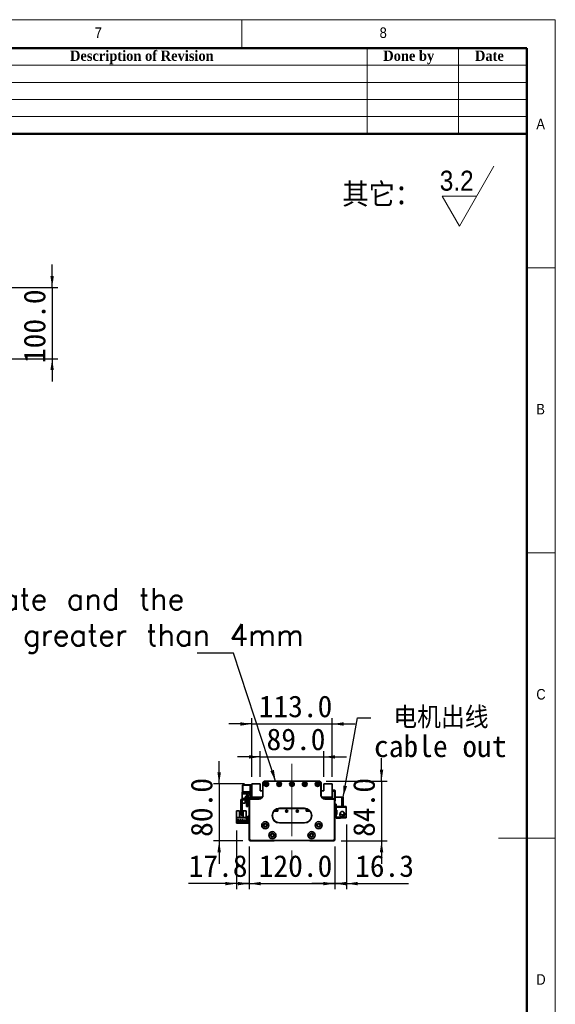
# Model space of a CAD drawing. Header units: millimetres. Extents: x 40 to 3320, y 40 to 2336.
# Tile 11 of 11: x 2568 to 3320, y 955 to 2336. Entities that reach past the tile are written whole.
import ezdxf

# ---------------------------------------------------------------- set-up
doc = ezdxf.new("R2010")
doc.units = ezdxf.units.MM
doc.header["$LTSCALE"] = 8
doc.linetypes.add('CENTERX2', pattern=[20.32, 12.7, -2.54, 2.54, -2.54])
doc.layers.add('黑色实线', color=7, linetype='Continuous')
doc.styles.add('SLDTEXTSTYLE0', font='Gothic.ttf', dxfattribs={"width": 0.913, "bigfont": 'bigfont'})
doc.styles.add('SLDTEXTSTYLE1', font='Gothic.ttf', dxfattribs={"width": 0.913})
doc.styles.add('SLDTEXTSTYLE2', font='timesbd.ttf', dxfattribs={"width": 0.933})
doc.styles.add('SLDTEXTSTYLE8', font='txt')
doc.styles.add('SLDTEXTSTYLE9', font='txt', dxfattribs={"bigfont": 'bigfont'})
doc.dimstyles.new('SLDDIMSTYLE0', dxfattribs={"dimtxt": 30.4, "dimasz": 16, "dimexe": 0, "dimexo": 0.0625, "dimgap": 7.6, "dimtad": 2, "dimdec": 1, "dimrnd": 1e-09, "dimzin": 4, "dimdsep": 46, "dimtxsty": 'SLDTEXTSTYLE8', "dimsah": 1, "dimcen": 0.09, "dimadec": 0, "dimazin": 1, "dimtfac": 1, "dimtdec": 1, "dimtmove": 0, "dimatfit": 0, "dimfxl": 0, "dimfrac": 2, "dimtolj": 1, "dimtzin": 12, "dimarcsym": 0})
doc.dimstyles.new('SLDDIMSTYLE1', dxfattribs={"dimtxt": 30.4, "dimasz": 16, "dimexe": 0, "dimexo": 0.0625, "dimgap": 7.6, "dimtad": 2, "dimdec": 1, "dimrnd": 1e-09, "dimzin": 12, "dimdsep": 46, "dimtxsty": 'SLDTEXTSTYLE8', "dimsah": 1, "dimcen": 0.09, "dimadec": 0, "dimazin": 3, "dimtfac": 1, "dimtdec": 1, "dimtmove": 0, "dimatfit": 0, "dimfxl": 0, "dimfrac": 2, "dimtolj": 1, "dimtzin": 12, "dimarcsym": 0})
doc.dimstyles.new('SLDDIMSTYLE2', dxfattribs={"dimtxt": 0.18, "dimasz": 16, "dimexe": 0, "dimexo": 0.0625, "dimgap": 0, "dimtad": 0, "dimtih": 1, "dimtoh": 1, "dimdec": 0, "dimrnd": 1e-09, "dimzin": 0, "dimdsep": 46, "dimtxsty": 'Standard', "dimsah": 1, "dimcen": 0.09, "dimadec": 0, "dimazin": 0, "dimtfac": 16, "dimtdec": 0, "dimtofl": 0, "dimtmove": 0, "dimatfit": 3, "dimfxl": 0, "dimfrac": 2, "dimtolj": 1, "dimtzin": 0, "dimarcsym": 0})

# ---------------------------------------------------------------- blocks, each defined once
blk = doc.blocks.new('SW_SFSYMBOL_0')
at = {"color": 0, "linetype": 'Continuous', "lineweight": 18}
for p, q in [((27.5, -42), (76, 42)), ((27.5, -42), (3.2, 0)), ((51.7, 0), (3.2, 0))]:
    blk.add_line(p, q, dxfattribs=at)
at = {"color": 0, "linetype": 'Continuous', "lineweight": 18, "insert": (0, 35.8), "char_height": 28, "attachment_point": 1, "style": 'SLDTEXTSTYLE1'}
blk.add_mtext('3.2', dxfattribs=at)
blk = doc.blocks.new('_D')
at = {"layer": '黑色实线'}
for p, q in [((2890.3, 1176.4), (2890.3, 1116.2)), ((3010.3, 1176.4), (3010.3, 1116.2)), ((2890.3, 1124.2), (2858.3, 1124.2)), ((2890.3, 1124.2), (3010.3, 1124.2)), ((3010.3, 1124.2), (3042.3, 1124.2))]:
    blk.add_line(p, q, dxfattribs=at)
for points in [[(2890.3, 1124.2), (2874.3, 1126.6), (2874.3, 1121.8)], [(3010.3, 1124.2), (3026.3, 1121.8), (3026.3, 1126.6)]]:
    blk.add_solid(points, dxfattribs=at)
at = {"layer": '黑色实线', "insert": (2903.5, 1164.1), "char_height": 30.4, "attachment_point": 1, "style": 'SLDTEXTSTYLE8'}
blk.add_mtext('120.0', dxfattribs=at)
blk = doc.blocks.new('_D_1')
at = {"layer": '黑色实线'}
for p, q in [((2872.5, 1198.6), (2872.5, 1116.2)), ((2890.3, 1176.4), (2890.3, 1116.2)), ((2872.5, 1124.2), (2805.1, 1124.2)), ((2872.5, 1124.2), (2890.3, 1124.2)), ((2890.3, 1124.2), (2922.3, 1124.2))]:
    blk.add_line(p, q, dxfattribs=at)
for points in [[(2872.5, 1124.2), (2856.5, 1126.6), (2856.5, 1121.8)], [(2890.3, 1124.2), (2906.3, 1121.8), (2906.3, 1126.6)]]:
    blk.add_solid(points, dxfattribs=at)
at = {"layer": '黑色实线', "insert": (2805.1, 1164.1), "char_height": 30.4, "attachment_point": 1, "style": 'SLDTEXTSTYLE8'}
blk.add_mtext('17.8', dxfattribs=at)
blk = doc.blocks.new('_D_2')
at = {"layer": '黑色实线'}
for p, q in [((3076, 1268.1), (3076, 1300.1)), ((2998.4, 1268.1), (3084, 1268.1)), ((3076, 1268.1), (3076, 1184.1)), ((3019.4, 1184.1), (3084, 1184.1)), ((3076, 1184.1), (3076, 1152.1))]:
    blk.add_line(p, q, dxfattribs=at)
for points in [[(3076, 1268.1), (3078.4, 1284.1), (3073.6, 1284.1)], [(3076, 1184.1), (3073.6, 1168.1), (3078.4, 1168.1)]]:
    blk.add_solid(points, dxfattribs=at)
at = {"layer": '黑色实线', "insert": (3036.1, 1189.7), "char_height": 30.4, "attachment_point": 1, "rotation": 90, "style": 'SLDTEXTSTYLE8'}
blk.add_mtext('84.0', dxfattribs=at)
blk = doc.blocks.new('_D_3')
at = {"layer": '黑色实线'}
for p, q in [((2848, 1264.1), (2848, 1296.1)), ((2883.6, 1264.1), (2840, 1264.1)), ((2848, 1264.1), (2848, 1184.1)), ((2881.1, 1184.1), (2840, 1184.1)), ((2848, 1184.1), (2848, 1152.1))]:
    blk.add_line(p, q, dxfattribs=at)
for points in [[(2848, 1264.1), (2850.4, 1280.1), (2845.6, 1280.1)], [(2848, 1184.1), (2845.6, 1168.1), (2850.4, 1168.1)]]:
    blk.add_solid(points, dxfattribs=at)
at = {"layer": '黑色实线', "insert": (2808.1, 1189.7), "char_height": 30.4, "attachment_point": 1, "rotation": 90, "style": 'SLDTEXTSTYLE8'}
blk.add_mtext('80.0', dxfattribs=at)
blk = doc.blocks.new('_D_4')
at = {"layer": '黑色实线'}
for p, q in [((2893.8, 1274.2), (2893.8, 1356.1)), ((3006.8, 1274.2), (3006.8, 1356.1)), ((2893.8, 1348.1), (2861.8, 1348.1)), ((2893.8, 1348.1), (3006.8, 1348.1)), ((3006.8, 1348.1), (3038.8, 1348.1))]:
    blk.add_line(p, q, dxfattribs=at)
for points in [[(2893.8, 1348.1), (2877.8, 1350.5), (2877.8, 1345.7)], [(3006.8, 1348.1), (3022.8, 1345.7), (3022.8, 1350.5)]]:
    blk.add_solid(points, dxfattribs=at)
at = {"layer": '黑色实线', "insert": (2903.5, 1388), "char_height": 30.4, "attachment_point": 1, "style": 'SLDTEXTSTYLE8'}
blk.add_mtext('113.0', dxfattribs=at)
blk = doc.blocks.new('_D_5')
at = {"layer": '黑色实线'}
for p, q in [((2905.8, 1301.9), (2873.8, 1301.9)), ((2905.8, 1274.2), (2905.8, 1309.9)), ((2905.8, 1301.9), (2994.8, 1301.9)), ((2994.8, 1274.2), (2994.8, 1309.9)), ((2994.8, 1301.9), (3026.8, 1301.9))]:
    blk.add_line(p, q, dxfattribs=at)
for points in [[(2905.8, 1301.9), (2889.8, 1304.3), (2889.8, 1299.5)], [(2994.8, 1301.9), (3010.8, 1299.5), (3010.8, 1304.3)]]:
    blk.add_solid(points, dxfattribs=at)
at = {"layer": '黑色实线', "insert": (2914.5, 1341.8), "char_height": 30.4, "attachment_point": 1, "style": 'SLDTEXTSTYLE8'}
blk.add_mtext('89.0', dxfattribs=at)
blk = doc.blocks.new('_D_6')
at = {"layer": '黑色实线'}
for p, q in [((3026.6, 1207.2), (3026.6, 1116.2)), ((3010.3, 1174.9), (3010.3, 1116.2)), ((3010.3, 1124.2), (2978.3, 1124.2)), ((3026.6, 1124.2), (3010.3, 1124.2)), ((3026.6, 1124.2), (3113.8, 1124.2))]:
    blk.add_line(p, q, dxfattribs=at)
for points in [[(3010.3, 1124.2), (2994.3, 1126.6), (2994.3, 1121.8)], [(3026.6, 1124.2), (3042.6, 1121.8), (3042.6, 1126.6)]]:
    blk.add_solid(points, dxfattribs=at)
at = {"layer": '黑色实线', "insert": (3038.9, 1164.1), "char_height": 30.4, "attachment_point": 1, "style": 'SLDTEXTSTYLE8'}
blk.add_mtext('16.3', dxfattribs=at)
blk = doc.blocks.new('SW_NOTE_3')
at = {"layer": '黑色实线', "color": 0, "char_height": 30.4, "attachment_point": 1}
for s, insert, style in [(' 电机出线', (4.6, 15.8), 'SLDTEXTSTYLE9'), ('cable out', (4.6, -24.4), 'SLDTEXTSTYLE8')]:
    blk.add_mtext(s, dxfattribs=dict(at, insert=insert, style=style))
blk = doc.blocks.new('SW_NOTE_4')
at = {"layer": '黑色实线', "color": 0, "insert": (-996.1, 91.2), "char_height": 30.4, "attachment_point": 1, "style": 'SLDTEXTSTYLE9'}
blk.add_mtext('The distance between the load plate and the \\Psteel belt protection belt shall be greater than 4mm', dxfattribs=at)
blk = doc.blocks.new('_D_9')
at = {"layer": '黑色实线'}
for p, q in [((2613.5, 1960.4), (2613.5, 1992.4)), ((2455.7, 1960.4), (2621.5, 1960.4)), ((2613.5, 1960.4), (2613.5, 1860.4)), ((2455.7, 1860.4), (2621.5, 1860.4)), ((2613.5, 1860.4), (2613.5, 1828.4))]:
    blk.add_line(p, q, dxfattribs=at)
for points in [[(2613.5, 1960.4), (2615.9, 1976.4), (2611.1, 1976.4)], [(2613.5, 1860.4), (2611.1, 1844.4), (2615.9, 1844.4)]]:
    blk.add_solid(points, dxfattribs=at)
at = {"layer": '黑色实线', "insert": (2573.6, 1854.3), "char_height": 30.4, "attachment_point": 1, "rotation": 90, "style": 'SLDTEXTSTYLE8'}
blk.add_mtext('100.0', dxfattribs=at)

msp = doc.modelspace()

# ---------------------------------------------------------------- linework, layer by layer
at = {"color": 7, "linetype": 'Continuous', "lineweight": 18}
for p, q in [((3320, 2336), (40, 2336)), ((2880, 2296), (2880, 2336)), ((3320, 40), (3320, 2336)), ((80, 2296), (3280, 2296)), ((3056, 2296), (3056, 2176)), ((3184, 2296), (3184, 2176)), ((3280, 2296), (3280, 2176)), ((3280, 2296), (3280, 80)), ((2320, 2272), (3280, 2272)), ((2320, 2248), (3280, 2248)), ((2320, 2224), (3280, 2224)), ((2320, 2200), (3280, 2200)), ((3320, 1988), (3280, 1988)), ((3280, 1588), (3320, 1588)), ((3320, 1188), (3240, 1188))]:
    msp.add_line(p, q, dxfattribs=at)
at = {"color": 7, "linetype": 'Continuous', "lineweight": 50}
for p, q in [((3280, 2296), (80, 2296)), ((3280, 2296), (3280, 80)), ((3280, 2176), (2320, 2176))]:
    msp.add_line(p, q, dxfattribs=at)
at = {"color": 7, "linetype": 'Continuous', "lineweight": 35}
for p, q in [((2881.05, 1262.56), (2880.75, 1262.26)), ((2881.05, 1262.26), (2880.75, 1262.14)), ((2880.75, 1262.14), (2880.75, 1262.26)), ((2880.75, 1252.99), (2880.75, 1262.14)), ((2881.05, 1262.56), (2881.05, 1262.26)), ((2881.05, 1262.56), (2891.75, 1262.56)), ((2891.75, 1262.26), (2881.05, 1262.26)), ((2881.05, 1262.26), (2881.05, 1252.86)), ((2891.75, 1261.56), (2891.75, 1262.56)), ((2891.75, 1262.56), (2893.75, 1262.56)), ((2893.75, 1261.56), (2891.75, 1261.56)), ((2891.75, 1261.56), (2891.75, 1253.06)), ((2893.75, 1264.06), (2893.75, 1245.56)), ((2905.75, 1264.06), (2893.75, 1264.06)), ((2905.75, 1254.56), (2905.75, 1264.06)), ((2909.23, 1265.26), (2909.23, 1263.26)), ((2909.23, 1265.26), (2909.26, 1265.26)), ((2909.23, 1263.26), (2909.25, 1263.26)), ((2909.25, 1265.06), (2909.55, 1265.06)), ((2909.25, 1248.06), (2909.25, 1265.06)), ((2909.55, 1265.06), (2909.55, 1248.06)), ((2912.25, 1268.06), (2912.25, 1267.76)), ((2912.25, 1268.06), (2988.25, 1268.06)), ((2988.25, 1267.76), (2912.25, 1267.76)), ((2988.25, 1268.06), (2988.25, 1267.76)), ((2991.25, 1265.06), (2990.95, 1265.06)), ((2990.95, 1248.06), (2990.95, 1265.06)), ((2991.25, 1265.26), (2991.28, 1265.26)), ((2991.25, 1265.06), (2991.25, 1248.06)), ((2991.28, 1263.26), (2991.25, 1263.26)), ((2991.28, 1265.26), (2991.28, 1263.26)), ((2994.75, 1264.06), (2994.75, 1254.56)), ((3006.75, 1264.06), (2994.75, 1264.06)), ((3006.75, 1245.56), (3006.75, 1264.06)), ((2880.45, 1249.96), (2880.45, 1252.56)), ((2880.45, 1252.56), (2891.75, 1252.56)), ((2880.45, 1249.96), (2888.11, 1249.96)), ((2880.45, 1243.31), (2880.45, 1249.96)), ((2881.05, 1252.86), (2880.75, 1252.99)), ((2880.75, 1252.86), (2880.75, 1252.99)), ((2880.75, 1252.86), (2881.05, 1252.56)), ((2881.05, 1252.86), (2891.75, 1252.86)), ((2881.05, 1252.86), (2881.05, 1252.56)), ((2890.25, 1243.56), (2881.75, 1243.56)), ((2884.75, 1246.06), (2886.25, 1246.06)), ((2884.75, 1243.56), (2884.75, 1246.06)), ((2886.25, 1246.58), (2886.25, 1243.56)), ((2888.25, 1246.56), (2888.25, 1243.56)), ((2888.25, 1246.06), (2889.75, 1246.06)), ((2889.75, 1246.06), (2889.75, 1243.56)), ((2891.75, 1253.06), (2893.75, 1253.06)), ((2891.75, 1252.06), (2891.75, 1253.06)), ((2891.75, 1252.06), (2891.75, 1245.06)), ((2893.75, 1252.06), (2891.75, 1252.06)), ((2891.75, 1242.76), (2891.75, 1243.06)), ((2891.75, 1243.06), (2904.25, 1243.06)), ((2893.75, 1245.56), (2908.58, 1245.56)), ((2893.75, 1245.56), (2893.75, 1245.06)), ((2894.05, 1243.06), (2894.05, 1245.56)), ((2894.75, 1244.56), (2895.75, 1245.56)), ((2894.75, 1244.56), (2894.75, 1243.06)), ((2895.35, 1243.51), (2896.3, 1244.46)), ((2895.35, 1243.06), (2895.35, 1243.51)), ((2907.72, 1244.46), (2896.3, 1244.46)), ((2904.25, 1242.76), (2904.25, 1243.06)), ((2909.25, 1254.56), (2905.75, 1254.56)), ((2906.67, 1245.56), (2906.88, 1245.36)), ((2908.25, 1245.06), (2907.59, 1245.06)), ((2909.55, 1248.06), (2909.25, 1248.06)), ((2991.25, 1248.06), (2990.95, 1248.06)), ((2994.75, 1254.56), (2991.25, 1254.56)), ((2991.92, 1245.56), (3006.75, 1245.56)), ((2992.92, 1245.06), (2992.25, 1245.06)), ((3004.21, 1244.46), (2992.78, 1244.46)), ((2993.83, 1245.56), (2993.63, 1245.36)), ((2993.63, 1245.36), (2993.83, 1245.56)), ((2993.63, 1245.36), (2993.63, 1245.36)), ((2996.25, 1243.06), (2996.25, 1242.76)), ((2996.25, 1243.06), (3008.75, 1243.06)), ((3004.21, 1244.46), (3005.16, 1243.51)), ((3005.76, 1244.56), (3004.76, 1245.56)), ((3005.16, 1243.06), (3005.16, 1243.51)), ((3007.25, 1244.56), (3005.76, 1244.56)), ((3005.76, 1243.06), (3005.76, 1244.56)), ((3006.75, 1255.06), (3010.45, 1255.06)), ((3010.45, 1254.06), (3006.75, 1254.06)), ((3006.75, 1252.56), (3007.25, 1252.56)), ((3007.25, 1245.56), (3006.75, 1245.56)), ((3007.25, 1252.56), (3007.25, 1244.56)), ((3008.75, 1243.06), (3008.75, 1242.76)), ((3010.45, 1254.06), (3010.45, 1255.06)), ((3010.45, 1255.06), (3010.75, 1254.76)), ((3010.45, 1241.06), (3010.45, 1254.06)), ((3010.75, 1253.94), (3010.45, 1254.06)), ((3010.75, 1254.76), (3010.75, 1253.94)), ((3010.75, 1253.94), (3010.75, 1241.19)), ((3020.15, 1245.56), (3010.75, 1245.56)), ((3020.15, 1232.56), (3020.15, 1245.56)), ((3020.15, 1245.56), (3022.15, 1245.56)), ((3022.15, 1245.56), (3022.15, 1232.56)), ((2878.25, 1240.06), (2878.25, 1221.06)), ((2880.25, 1240.06), (2880.25, 1221.06)), ((2880.45, 1237.06), (2880.45, 1240.81)), ((2884.75, 1237.06), (2880.45, 1237.06)), ((2890.25, 1241.56), (2881.75, 1241.56)), ((2884.75, 1237.06), (2884.75, 1241.56)), ((2886.25, 1241.56), (2886.25, 1240.56)), ((2886.25, 1240.56), (2888.25, 1240.56)), ((2886.25, 1232.56), (2886.25, 1240.56)), ((2888.25, 1232.56), (2886.25, 1232.56)), ((2888.25, 1241.56), (2888.25, 1240.56)), ((2888.25, 1240.56), (2888.25, 1232.56)), ((2889.75, 1241.56), (2889.75, 1237.06)), ((2890.25, 1237.06), (2889.75, 1237.06)), ((2890.55, 1241.56), (2890.25, 1241.56)), ((2890.25, 1186.56), (2890.25, 1241.56)), ((2890.55, 1241.56), (2890.55, 1186.69)), ((2904.25, 1242.76), (2891.75, 1242.76)), ((2930.25, 1225.66), (2930.25, 1229.25)), ((2932.75, 1229.86), (2967.75, 1229.86)), ((2932.75, 1229.86), (2932.75, 1229.56)), ((2967.75, 1229.56), (2932.75, 1229.56)), ((2967.75, 1229.86), (2967.75, 1229.56)), ((2970.25, 1229.25), (2970.25, 1225.66)), ((3008.75, 1242.76), (2996.25, 1242.76)), ((3009.95, 1186.69), (3009.95, 1241.56)), ((3010.25, 1241.56), (3009.95, 1241.56)), ((3010.25, 1241.56), (3010.25, 1186.56)), ((3010.25, 1241.06), (3010.45, 1241.06)), ((3010.45, 1240.06), (3010.25, 1240.06)), ((3012.15, 1235.56), (3010.25, 1235.56)), ((3010.75, 1241.19), (3010.45, 1241.06)), ((3010.45, 1240.06), (3010.45, 1241.06)), ((3010.75, 1240.36), (3010.45, 1240.06)), ((3010.75, 1241.19), (3010.75, 1240.36)), ((3012.15, 1232.56), (3012.15, 1235.56)), ((3020.15, 1232.56), (3012.15, 1232.56)), ((3012.15, 1232.56), (3012.15, 1231.36)), ((3012.15, 1227.36), (3012.15, 1231.36)), ((3012.15, 1231.36), (3026.55, 1231.36)), ((3018.15, 1232.56), (3018.15, 1232.36)), ((3026.55, 1232.36), (3018.15, 1232.36)), ((3022.15, 1232.56), (3020.15, 1232.56)), ((3026.55, 1232.36), (3026.55, 1231.36)), ((3026.55, 1231.36), (3026.55, 1217.36)), ((2872.45, 1226.26), (2876.75, 1226.26)), ((2872.45, 1226.26), (2872.45, 1216.96)), ((2886.05, 1216.96), (2872.45, 1216.96)), ((2872.45, 1216.96), (2872.45, 1210.76)), ((2876.75, 1217.26), (2876.75, 1226.26)), ((2881.75, 1217.26), (2876.75, 1217.26)), ((2878.25, 1221.06), (2880.25, 1221.06)), ((2878.25, 1220.06), (2878.25, 1221.06)), ((2880.25, 1220.06), (2878.25, 1220.06)), ((2880.25, 1221.06), (2880.25, 1220.06)), ((2881.75, 1226.26), (2881.75, 1217.26)), ((2881.75, 1226.26), (2886.05, 1226.26)), ((2886.05, 1226.26), (2886.05, 1216.96)), ((2886.05, 1210.76), (2886.05, 1216.96)), ((2888.25, 1217.76), (2888.25, 1218.76)), ((2888.25, 1218.76), (2890.25, 1218.76)), ((2890.25, 1217.76), (2888.25, 1217.76)), ((2888.25, 1209.76), (2888.25, 1217.76)), ((2924.83, 1225.66), (2930.25, 1225.66)), ((2924.91, 1225.76), (2930.25, 1225.76)), ((2927.51, 1226.06), (2925.15, 1226.06)), ((2928.15, 1226.7), (2927.51, 1226.06)), ((2927.65, 1226.06), (2927.51, 1226.06)), ((2927.65, 1226.06), (2928.75, 1227.16)), ((2928.15, 1226.7), (2928.15, 1228.44)), ((2928.75, 1227.16), (2928.75, 1228.73)), ((2970.25, 1225.76), (2975.6, 1225.76)), ((2970.25, 1225.66), (2975.68, 1225.66)), ((2971.25, 1228.93), (2971.25, 1225.76)), ((2972.06, 1228.59), (2972.06, 1226.86)), ((2972.06, 1228.59), (2972.06, 1226.86)), ((2972.06, 1226.86), (2972.86, 1226.06)), ((2972.06, 1226.86), (2972.06, 1226.86)), ((2972.86, 1226.06), (2972.06, 1226.86)), ((2972.36, 1226.7), (2972.36, 1228.44)), ((2972.36, 1226.7), (2972.36, 1228.44)), ((2973, 1226.06), (2972.36, 1226.7)), ((2972.36, 1226.7), (2973, 1226.06)), ((2972.36, 1226.7), (2972.36, 1226.7)), ((2973, 1226.06), (2972.86, 1226.06)), ((2972.86, 1226.06), (2972.86, 1226.06)), ((2975.35, 1226.06), (2973, 1226.06)), ((3013.15, 1227.36), (3012.15, 1227.36)), ((3012.15, 1227.36), (3012.15, 1226.86)), ((3012.15, 1226.86), (3012.15, 1221.86)), ((3013.15, 1226.86), (3012.15, 1226.86)), ((3012.15, 1221.36), (3012.15, 1221.86)), ((3012.15, 1221.86), (3013.15, 1221.86)), ((3012.15, 1217.36), (3012.15, 1221.36)), ((3012.15, 1221.36), (3013.15, 1221.36)), ((3012.15, 1217.36), (3012.15, 1216.16)), ((3026.55, 1217.36), (3012.15, 1217.36)), ((3018.15, 1216.16), (3012.15, 1216.16)), ((3013.15, 1221.36), (3013.15, 1227.36)), ((3017.6, 1222.16), (3017.5, 1221.36)), ((3017.84, 1222.8), (3017.7, 1222.48)), ((3017.71, 1222.94), (3017.75, 1222.95)), ((3017.75, 1219.77), (3017.71, 1219.78)), ((3017.75, 1222.95), (3018.13, 1223.53)), ((3017.91, 1222.87), (3017.75, 1222.95)), ((3017.87, 1222.78), (3017.75, 1222.84)), ((3018.15, 1216.36), (3026.55, 1216.36)), ((3018.15, 1216.36), (3018.15, 1216.16)), ((3023.04, 1221.92), (3023.07, 1221.94)), ((3026.55, 1217.36), (3026.55, 1216.36)), ((2872.45, 1208.76), (2872.45, 1210.76)), ((2872.45, 1210.76), (2873.45, 1210.76)), ((2873.45, 1208.76), (2872.45, 1208.76)), ((2872.75, 1212.06), (2872.75, 1211.36)), ((2885.75, 1212.06), (2872.75, 1212.06)), ((2872.75, 1211.36), (2885.75, 1211.36)), ((2873.45, 1210.76), (2873.45, 1208.76)), ((2887.25, 1210.76), (2873.45, 1210.76)), ((2887.25, 1208.76), (2873.45, 1208.76)), ((2876.19, 1214.31), (2873.69, 1214.31)), ((2873.69, 1214.31), (2873.69, 1214.01)), ((2873.69, 1214.01), (2876.19, 1214.01)), ((2876.19, 1214.01), (2876.19, 1214.31)), ((2877.23, 1214.31), (2877.23, 1214.01)), ((2878.73, 1214.31), (2877.23, 1214.31)), ((2877.23, 1214.01), (2878.73, 1214.01)), ((2878.73, 1214.01), (2878.73, 1214.31)), ((2881.27, 1214.31), (2879.77, 1214.31)), ((2879.77, 1214.31), (2879.77, 1214.01)), ((2879.77, 1214.01), (2881.27, 1214.01)), ((2881.27, 1214.01), (2881.27, 1214.31)), ((2883.81, 1214.31), (2882.31, 1214.31)), ((2882.31, 1214.31), (2882.31, 1214.01)), ((2882.31, 1214.01), (2883.81, 1214.01)), ((2883.81, 1214.01), (2883.81, 1214.31)), ((2885.75, 1211.36), (2885.75, 1212.06)), ((2887.25, 1210.76), (2887.25, 1208.76)), ((2888.25, 1209.76), (2890.25, 1209.76)), ((2888.25, 1208.76), (2888.25, 1209.76)), ((2890.25, 1208.76), (2888.25, 1208.76)), ((2932.75, 1209.56), (2932.75, 1209.26)), ((2932.75, 1209.56), (2967.75, 1209.56)), ((2967.75, 1209.26), (2932.75, 1209.26)), ((2967.75, 1209.56), (2967.75, 1209.26)), ((2890.55, 1186.69), (2890.25, 1186.56)), ((2892.25, 1184.56), (2890.25, 1186.56)), ((2890.25, 1185.06), (2890.25, 1186.56)), ((2891.25, 1184.06), (2890.25, 1185.06)), ((2890.55, 1186.69), (2892.38, 1184.86)), ((2925.25, 1184.06), (2891.25, 1184.06)), ((2892.38, 1184.86), (2892.25, 1184.56)), ((3008.25, 1184.56), (2892.25, 1184.56)), ((2892.38, 1184.86), (3008.13, 1184.86)), ((2925.25, 1184.06), (2925.75, 1184.56)), ((2975.25, 1184.06), (2974.75, 1184.56)), ((3009.25, 1184.06), (2975.25, 1184.06)), ((3008.13, 1184.86), (3009.95, 1186.69)), ((3008.13, 1184.86), (3008.25, 1184.56)), ((3010.25, 1186.56), (3008.25, 1184.56)), ((3009.25, 1184.06), (3010.25, 1185.06)), ((3009.95, 1186.69), (3010.25, 1186.56)), ((3010.25, 1185.06), (3010.25, 1186.56))]:
    msp.add_line(p, q, dxfattribs=at)
at = {"color": 7, "linetype": 'Continuous', "lineweight": 35, "flags": 128}
msp.add_lwpolyline([(2887.25, 1208.76), (2887.84, 1208.82), (2888.25, 1208.93)], dxfattribs=at)
at = {"color": 7, "linetype": 'Continuous', "lineweight": 35}
for centre, radius in [((2914.25, 1263.81), 3.25), ((2914.25, 1263.81), 3), ((2914.25, 1263.81), 1.6), ((2914.25, 1263.81), 1.25), ((2932.25, 1263.81), 3.25), ((2932.25, 1263.81), 3), ((2932.25, 1263.81), 1.6), ((2932.25, 1263.81), 1.25), ((2950.25, 1263.81), 3.25), ((2950.25, 1263.81), 3), ((2950.25, 1263.81), 1.6), ((2950.25, 1263.81), 1.25), ((2968.25, 1263.81), 3.25), ((2968.25, 1263.81), 3), ((2968.25, 1263.81), 1.6), ((2968.25, 1263.81), 1.25), ((2986.25, 1263.81), 3.25), ((2986.25, 1263.81), 3), ((2986.25, 1263.81), 1.6), ((2986.25, 1263.81), 1.25), ((2942.75, 1225.76), 1.53), ((2942.75, 1225.76), 1.25), ((2957.75, 1225.76), 1.53), ((2957.75, 1225.76), 1.25), ((2912.75, 1206.09), 5.02), ((2912.75, 1206.09), 5), ((2912.75, 1206.09), 2.65), ((2912.75, 1206.09), 2.1), ((2987.75, 1206.09), 5.03), ((2987.75, 1206.09), 5), ((2987.75, 1206.09), 2.65), ((2987.75, 1206.09), 2.1), ((2922.75, 1192.09), 5.03), ((2922.75, 1192.09), 5), ((2922.75, 1192.09), 2.65), ((2922.75, 1192.09), 2.1), ((2977.75, 1192.09), 5.02), ((2977.75, 1192.09), 5), ((2977.75, 1192.09), 2.65), ((2977.75, 1192.09), 2.1)]:
    msp.add_circle(centre, radius, dxfattribs=at)
for centre, radius, start, end in [((2912.25, 1265.06), 3, 90, 180), ((2912.25, 1265.06), 2.7, 90, 180), ((2988.25, 1265.06), 3, 0, 90), ((2988.25, 1265.06), 2.7, 0, 90), ((2881.75, 1240.06), 3.5, 90, 180), ((2890.25, 1246.58), 4, 94.78019, 180), ((2890.25, 1246.56), 2, 94.78019, 180), ((2889.75, 1252.56), 2, 274.78019, 0), ((2889.75, 1252.54), 4, 274.78019, 300), ((2890.25, 1245.06), 1.5, 270, 0), ((2891.75, 1241.56), 1.5, 90, 180), ((2890.25, 1245.06), 3.5, 325.1501, 0), ((2904.25, 1248.06), 5.3, 270, 0), ((2904.25, 1248.06), 5, 270, 0), ((2907.59, 1246.06), 1, 224.99989, 270), ((2996.25, 1248.06), 5.3, 180, 270), ((2996.25, 1248.06), 5, 180, 270), ((2992.92, 1246.06), 1, 270, 315.00006), ((2992.92, 1246.06), 1, 270, 315.00006), ((3008.75, 1241.56), 1.5, 0, 90), ((2881.75, 1240.06), 1.5, 90, 180), ((2891.75, 1241.56), 1.2, 90, 180), ((2932.75, 1219.56), 10.3, 90, 270), ((2932.75, 1219.56), 10, 90, 270), ((2967.75, 1219.56), 10.3, 270, 90), ((2967.75, 1219.56), 10, 270, 90), ((3008.75, 1241.56), 1.2, 0, 90), ((3020.75, 1221.36), 3.4, 207.88541, 44.31348), ((3020.75, 1221.36), 3.45, 237.57421, 0), ((3020.75, 1221.36), 2.5, 274.06825, 11.05475), ((3020.75, 1221.36), 2.6, 277.27427, 10.90897), ((3020.75, 1221.36), 3.45, 0, 47.89891), ((2887.25, 1211.76), 1, 270, 0)]:
    msp.add_arc(centre, radius, start, end, dxfattribs=at)
for points, knots in [([(3018.58, 1224.29), (3018.4, 1223.93), (3018.06, 1223.27), (3017.6, 1222.21), (3017.38, 1221.39), (3017.33, 1220.72), (3017.43, 1220.16), (3017.66, 1219.56), (3018.11, 1218.96), (3018.79, 1218.53), (3019.52, 1218.29), (3020.28, 1218.28), (3020.99, 1218.52), (3021.17, 1218.64), (3021.12, 1218.68), (3021.11, 1218.69)], [0, 0, 0, 0, 0.1800951, 0.3300039, 0.4496506, 0.5397462, 0.5746245, 0.6053216, 0.6784031, 0.7214106, 0.7619858, 0.8291655, 0.8886629, 0.9606031, 1, 1, 1, 1]), ([(3022.14, 1225.13), (3022.39, 1224.9), (3022.89, 1224.44), (3023.29, 1223.52), (3023.34, 1222.6), (3023.06, 1221.81), (3022.54, 1221.19), (3021.85, 1220.78), (3021.04, 1220.62), (3020.2, 1220.72), (3019.43, 1221.09), (3018.81, 1221.69), (3018.41, 1222.45), (3018.33, 1223.3), (3018.43, 1224.06), (3018.78, 1224.65), (3019.31, 1225.07), (3020.04, 1225.32), (3020.79, 1225.39), (3021.33, 1225.42), (3021.59, 1225.41), (3021.67, 1225.41), (3021.7, 1225.4), (3021.77, 1225.37), (3021.93, 1225.28), (3022.06, 1225.19), (3022.14, 1225.13)], [0, 0, 0, 0, 0.0648177, 0.1297788, 0.1897334, 0.2426203, 0.2944119, 0.3462439, 0.3987242, 0.4521993, 0.5066008, 0.5614519, 0.6160533, 0.6697723, 0.7270698, 0.7653794, 0.8036913, 0.8589088, 0.914229, 0.9495541, 0.9640019, 0.964851, 0.9657589, 0.9687103, 0.9805284, 1, 1, 1, 1]), ([(3022.98, 1220.22), (3023.08, 1220.47), (3023.27, 1220.94), (3023.32, 1221.45), (3023.23, 1221.75), (3023.2, 1221.84)], [0, 0, 0, 0, 0.43595688, 0.82676894, 1, 1, 1, 1])]:
    msp.add_open_spline(points, degree=3, knots=knots, dxfattribs=at)
at = {"layer": '黑色实线', "linetype": 'CENTERX2', "lineweight": 18}
msp.add_line((2950.25, 1292.36), (2950.25, 1135.76), dxfattribs=at)

# ---------------------------------------------------------------- block references
at = {"color": 7, "linetype": 'Continuous', "lineweight": 18}
msp.add_blockref('SW_SFSYMBOL_0', (3157.76, 2088.37), dxfattribs=at)
at = {"layer": '黑色实线'}
for name, p in [('SW_NOTE_4', (2817.36, 1447.48)), ('SW_NOTE_3', (3060.83, 1356.51))]:
    msp.add_blockref(name, p, dxfattribs=at)

# ---------------------------------------------------------------- texts
at = {"color": 7, "linetype": 'Continuous', "lineweight": 0}
for s, insert, char_height, attachment_point, style in [('7', (2673.33, 2325.17), 14.82, 1, 'SLDTEXTSTYLE1'), ('8', (3073.33, 2325.17), 14.82, 1, 'SLDTEXTSTYLE1'), ('Description of Revision', (2739.45, 2292.69), 14.4, 2, 'SLDTEXTSTYLE2'), ('Done by', (3114.15, 2292.69), 14.4, 2, 'SLDTEXTSTYLE2'), ('Date', (3227.42, 2292.69), 14.4, 2, 'SLDTEXTSTYLE2'), ('A', (3293.33, 2197.17), 14.82, 1, 'SLDTEXTSTYLE1'), ('B', (3293.33, 1797.17), 14.82, 1, 'SLDTEXTSTYLE1'), ('C', (3293.33, 1397.17), 14.82, 1, 'SLDTEXTSTYLE1'), ('D', (3293.33, 997.17), 14.82, 1, 'SLDTEXTSTYLE1')]:
    msp.add_mtext(s, dxfattribs=dict(at, insert=insert, char_height=char_height, attachment_point=attachment_point, style=style))
at = {"color": 7, "linetype": 'Continuous', "lineweight": 18, "insert": (3020.93, 2106.38), "char_height": 29.633, "attachment_point": 1, "style": 'SLDTEXTSTYLE0'}
msp.add_mtext('其它：', dxfattribs=at)

# ---------------------------------------------------------------- dimensions: what is measured, and where the dimension line sits
at = {"layer": '黑色实线'}
for base, p1, p2, picture, middle in [((2613.51, 1860.4), (2445.51, 1960.4), (2445.51, 1860.4), '_D_9', (2613.51, 1902.77)), ((3076.02, 1184.06), (2988.25, 1268.06), (3009.25, 1184.06), '_D_2', (3076.02, 1227.19)), ((2848, 1184.06), (2893.75, 1264.06), (2891.25, 1184.06), '_D_3', (2848, 1227.19))]:
    dim = msp.add_linear_dim(base=base, p1=p1, p2=p2, angle=90, dimstyle='SLDDIMSTYLE0', dxfattribs=at)
    dim.commit()
    dim.dimension.update_dxf_attribs({"geometry": picture, "text_midpoint": middle, "dimtype": 160})
for base, p1, p2, dimstyle, picture, middle in [((3006.75, 1348.06), (2893.75, 1264.06), (3006.75, 1264.06), 'SLDDIMSTYLE0', '_D_4', (2951.96, 1348.06)), ((2994.75, 1301.9), (2905.75, 1264.06), (2994.75, 1264.06), 'SLDDIMSTYLE0', '_D_5', (2951.96, 1301.9)), ((3010.25, 1124.22), (3026.55, 1217.36), (3010.25, 1185.06), 'SLDDIMSTYLE1', '_D_6', (3076.32, 1124.22)), ((2890.25, 1124.22), (2872.45, 1208.76), (2890.25, 1186.56), 'SLDDIMSTYLE1', '_D_1', (2842.54, 1124.22)), ((3010.25, 1124.22), (2890.25, 1186.56), (3010.25, 1186.56), 'SLDDIMSTYLE0', '_D', (2951.96, 1124.22))]:
    dim = msp.add_linear_dim(base=base, p1=p1, p2=p2, dimstyle=dimstyle, dxfattribs=at)
    dim.commit()
    dim.dimension.update_dxf_attribs({"geometry": picture, "text_midpoint": middle, "dimtype": 160})

# ---------------------------------------------------------------- leaders
for points in [[(2927.34, 1267.76), (2868.16, 1447.48), (2817.36, 1447.48)], [(3022.15, 1245.56), (3042.08, 1356.51), (3060.83, 1356.51)]]:
    msp.add_leader(points, dimstyle='SLDDIMSTYLE2', dxfattribs=at)

doc.saveas('drawing.dxf')
